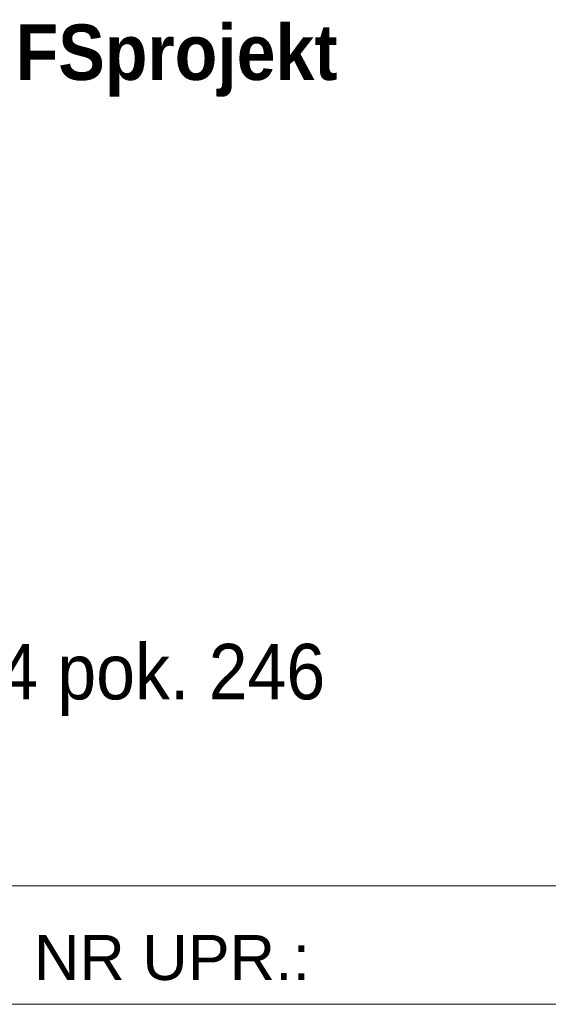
# Model space of a CAD drawing. Header units: centimetres. Extents: x 18292 to 3593338517, y 11794 to 62103.
# Tile 134 of 147: x 3593336985 to 3593337128, y 12654 to 12920. Entities that reach past the tile are written whole.
import ezdxf

# ---------------------------------------------------------------- set-up
doc = ezdxf.new("R2010")
doc.units = ezdxf.units.CM
doc.header["$MEASUREMENT"] = 0
doc.styles.add('GENERATED_STYLE_2', font='txt')

msp = doc.modelspace()

# ---------------------------------------------------------------- linework, layer by layer
at = {"color": 7, "linetype": 'Continuous', "lineweight": 13}
for p, q in [((3593336708.68, 12685.82), (3593337284.68, 12685.82)), ((3593336708.68, 12653.82), (3593337284.68, 12653.82))]:
    msp.add_line(p, q, dxfattribs=at)

# ---------------------------------------------------------------- texts
at = {"color": 7, "linetype": 'Continuous', "lineweight": 13, "insert": (3593336719.78, 12918.64), "char_height": 15, "attachment_point": 1, "line_spacing_factor": 0.912923, "style": 'GENERATED_STYLE_2'}
msp.add_mtext('\\A1;{\\W0.900000x;\\pql;\\fArial|b0|i0|c238|p38;PRACOWNIA PROJEKTOWA\\fCourier New|b0|i0|c238|p53;\\H0.800000x; \\fArial|b1|i0|c238|p38;\\c223;\\H1.250000x;FS\\fArial|b1|i0|c238|p38;\\C152;projekt\\P\\pql;\\fArial|b0|i0|c238|p38;\\C7;ul. PODHALAŃSKA 41 \\P\\pql;\\fArial|b0|i0|c238|p38;87-300 BRODNICA        \\P\\pql;\\fArial|b0|i0|c238|p38;\\H0.833333x;tel. : +48 789 813 499\\P\\pql;\\fArial|b0|i0|c238|p38;kom.: +48 790 28 29 50\\P\\pql;\\fArial|b0|i0|c238|p38;www.fsprojekt.eu\\P\\pql;\\fArial|b0|i0|c238|p38;\\P\\pql;\\fArial|b0|i0|c238|p38;\\H1.200000x;ODDZIAŁ W WARSZAWIE\\P\\pql;\\fArial|b0|i0|c238|p38;ul. MARSZAŁKOWSKA 126/134 pok. 246\\P\\pql;\\fArial|b0|i0|c238|p38;00-008 WARSZAWA}', dxfattribs=at)
at = {"color": 7, "linetype": 'Continuous', "lineweight": 13, "insert": (3593336989.11, 12666.38), "char_height": 12.16, "attachment_point": 4, "style": 'GENERATED_STYLE_2'}
msp.add_mtext('\\A1;{\\pql;\\fArial|b0|i0|c238|p38;NR UPR.:}', dxfattribs=at)

doc.saveas('drawing.dxf')
